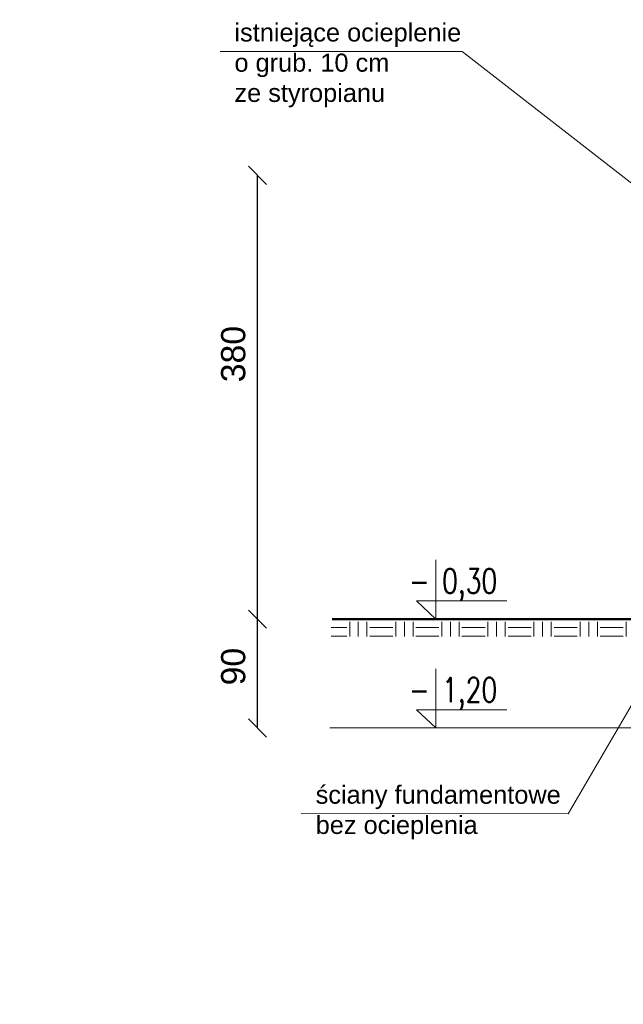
# Model space of a CAD drawing. Header units: millimetres. Extents: x 6814 to 76439, y 4251 to 11598.
# Tile 21 of 30: x 39061 to 39560, y 6407 to 7222. Entities that reach past the tile are written whole.
import ezdxf

# ---------------------------------------------------------------- set-up
doc = ezdxf.new("R2010")
doc.units = ezdxf.units.MM
doc.layers.add('&_opisy_100', color=51, linetype='Continuous', lineweight=20)
doc.styles.add('Romans', font='romans.shx', dxfattribs={"width": 0.75})
doc.styles.get("Standard").update_dxf_attribs({"font": 'arial.ttf'})
doc.dimstyles.new('ISO-25', dxfattribs={"dimtxt": 2.5, "dimasz": 2.5, "dimexe": 1.25, "dimexo": 0.625, "dimtad": 1, "dimtxsty": 'Standard', "dimcen": 2.5, "dimadec": 0, "dimazin": 0, "dimtfac": 1, "dimtmove": 0, "dimatfit": 3, "dimfxl": 1, "dimarcsym": 0})

# ---------------------------------------------------------------- blocks, each defined once
blk = doc.blocks.new('_Oblique')
at = {"color": 0, "linetype": 'ByBlock', "lineweight": -2}
blk.add_line((-0.5, -0.5), (0.5, 0.5), dxfattribs=at)
blk = doc.blocks.new('*D465')
at = {"color": 0, "lineweight": -2, "transparency": 16777216}
blk.add_line((39257.37366279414, 6725.933614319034), (39257.37366279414, 7092.926793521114), dxfattribs=at)
at = {"layer": 'Defpoints', "color": 0, "transparency": 16777216}
for p in [(39257.37366279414, 7092.926793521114), (39581.9405125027, 7092.926793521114), (39341.37013896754, 6725.933614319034)]:
    blk.add_point(p, dxfattribs=at)
at = {"color": 0, "lineweight": -2, "transparency": 16777216, "xscale": 15, "yscale": 15, "zscale": 15}
for p, rotation in [((39257.37366279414, 7092.926793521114), 90), ((39257.37366279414, 6725.933614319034), 270)]:
    blk.add_blockref('_Oblique', p, dxfattribs=dict(at, rotation=rotation))
at = {"color": 0, "transparency": 16777216, "insert": (39237.3836410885, 6945.1344624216), "char_height": 20, "attachment_point": 5, "rotation": 90}
blk.add_mtext('380', dxfattribs=at)
blk = doc.blocks.new('*D466')
at = {"color": 0, "lineweight": -2, "transparency": 16777216}
blk.add_line((39257.37366422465, 6635.924182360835), (39257.37366422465, 6725.933614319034), dxfattribs=at)
at = {"layer": 'Defpoints', "color": 0, "transparency": 16777216}
for p in [(39257.37366422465, 6725.933614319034), (39354.82055028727, 6725.933614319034), (39591.85138448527, 6635.924182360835)]:
    blk.add_point(p, dxfattribs=at)
at = {"color": 0, "lineweight": -2, "transparency": 16777216, "xscale": 15, "yscale": 15, "zscale": 15}
for p, rotation in [((39257.37366422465, 6725.933614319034), 90), ((39257.37366422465, 6635.924182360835), 270)]:
    blk.add_blockref('_Oblique', p, dxfattribs=dict(at, rotation=rotation))
at = {"color": 0, "transparency": 16777216, "insert": (39237.3836410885, 6686.677440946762), "char_height": 20, "attachment_point": 5, "rotation": 90}
blk.add_mtext('90', dxfattribs=at)

msp = doc.modelspace()

# ---------------------------------------------------------------- hatches: boundary and pattern name
at = {"lineweight": 0}
h = msp.add_hatch(dxfattribs=at)
h.set_pattern_fill('EARTH', color=256, scale=3)
h.set_pattern_definition([(0, (26320.02732571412, 1339.705554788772), (19.05, 19.05), [19.05, -19.05]), (0, (26320.02732571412, 1346.849304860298), (19.05, 19.05), [19.05, -19.05]), (0, (26320.02732571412, 1353.993054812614), (19.05, 19.05), [19.05, -19.05]), (90, (26322.40857561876, 1356.374304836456), (-19.05, 19.05), [19.05, -19.05]), (90, (26329.55232580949, 1356.374304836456), (-19.05, 19.05), [19.05, -19.05]), (90, (26336.69607576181, 1356.374304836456), (-19.05, 19.05), [19.05, -19.05])])
h.paths.add_polyline_path([(39318.28327020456, 6723.63030607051), (39591.85138448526, 6723.63030607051), (39591.85138448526, 6711.541909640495), (39318.28327020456, 6711.541909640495)])

# ---------------------------------------------------------------- linework, layer by layer
at = {"layer": '&_opisy_100', "color": 0}
for points in [[(39404.84416230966, 6774.92109865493), (39404.84416230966, 6725.924182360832), (39388.78101786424, 6740.957279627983), (39463.65192064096, 6740.957279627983)], [(39404.84416230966, 6684.92109865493), (39404.84416230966, 6635.924182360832), (39388.78101786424, 6650.957279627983), (39463.65192064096, 6650.957279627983)]]:
    msp.add_lwpolyline(points, dxfattribs=at)
at = {"lineweight": 0}
for p, q in [((39226.41577585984, 7195.475597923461), (39426.56470760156, 7195.423401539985)), ((39426.56470760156, 7195.423401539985), (39581.85138448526, 7074.408383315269)), ((39514.11934717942, 6565.029478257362), (39591.85138448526, 6698.206240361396)), ((39581.85138448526, 6635.924182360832), (39317.08232291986, 6635.924182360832)), ((39293.59513839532, 6565.081674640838), (39514.11934717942, 6565.029478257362))]:
    msp.add_line(p, q, dxfattribs=at)
at = {"lineweight": 50}
msp.add_line((39591.85138448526, 6725.924182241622), (39319.23526510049, 6725.924182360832), dxfattribs=at)

# ---------------------------------------------------------------- texts
at = {"layer": '&_opisy_100', "color": 0, "char_height": 20.25, "width": 420.6382812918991, "attachment_point": 1, "rotation": 359.99999780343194, "style": 'Romans'}
for s, insert in [('- 0,30', (39382.65744575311, 6767.615841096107)), ('- 1,20', (39382.65744575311, 6677.615841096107))]:
    msp.add_mtext(s, dxfattribs=dict(at, insert=insert))
at = {"attachment_point": 1}
for s, width, insert, char_height in [('\\A1;istniejące ocieplenie ^Jo grub. 10 cm ^Jze styropianu ', 362.7010235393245, (39238.2866791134, 7218.67136878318), 15), ('\\pi183.5406;SZATNIA', 513.039595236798, (34381.1974152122, 7038.131887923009), 25), ('\\A1;ściany fundamentowe \\Pbez ocieplenia', 362.7010235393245, (39305.46604164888, 6588.277445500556), 15), ('\\pi219.97971;POWIERZCHNIA RAZEM ', 838.2029432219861, (34460.25559339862, 6474.068474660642), 25)]:
    msp.add_mtext_dynamic_manual_height_columns(s, width=width, gutter_width=12.5, heights=[0], dxfattribs=dict(at, insert=insert, char_height=char_height))

# ---------------------------------------------------------------- dimensions: what is measured, and where the dimension line sits
for base, p1, p2, text, picture, middle in [((39257.37366279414, 7092.926793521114), (39341.37013896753, 6725.93361431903), (39581.94051250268, 7092.92679352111), '380', '*D465', (39237.3836410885, 6945.1344624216)), ((39257.37366422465, 6725.933614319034), (39591.85138448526, 6635.924182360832), (39354.82055028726, 6725.93361431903), '90', '*D466', (39237.3836410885, 6686.677440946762))]:
    dim = msp.add_linear_dim(base=base, p1=p1, p2=p2, angle=90, text=text, dimstyle='ISO-25', override={"dimtxt": 20, "dimasz": 15, "dimblk1": 'Oblique', "dimblk2": 'Oblique', "dimsah": 1, "dimse1": 1, "dimse2": 1, "dimtmove": 2})
    dim.commit()
    dim.dimension.update_dxf_attribs({"geometry": picture, "text_midpoint": middle, "dimtype": 160})

doc.saveas('drawing.dxf')
